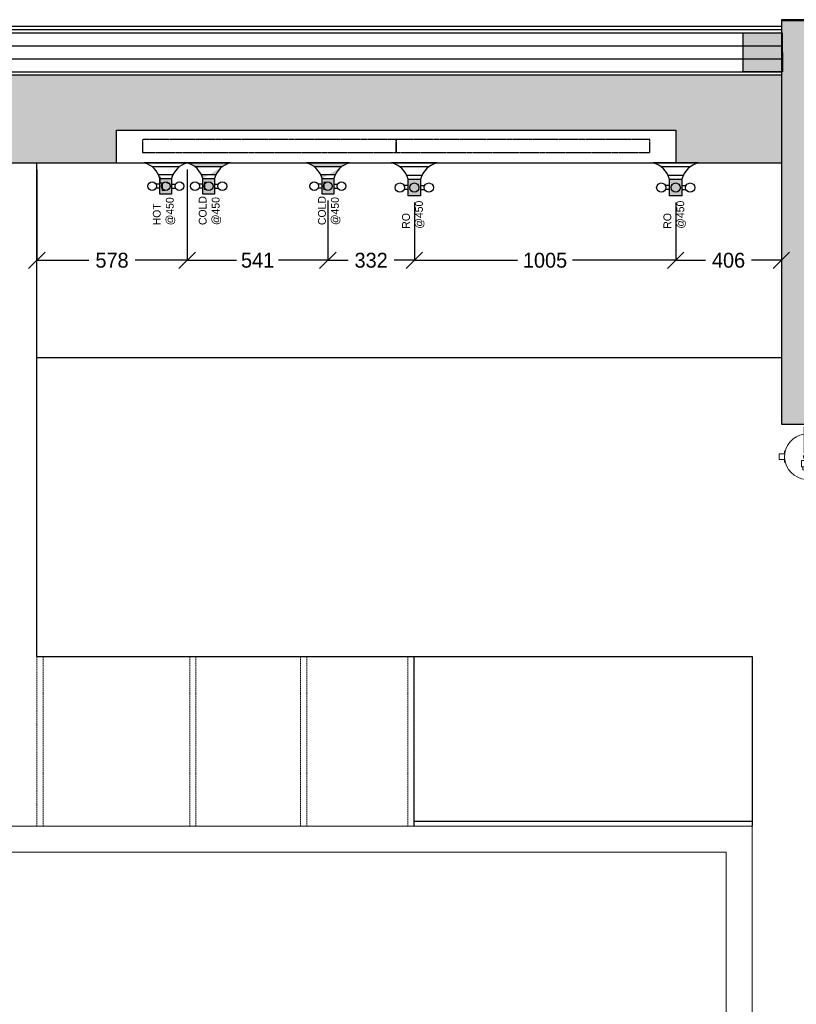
# Model space of a CAD drawing. Header units: inches. Extents: x 1703 to 137267, y -37098 to 14102.
# Tile 91 of 142: x 93585 to 96571, y -14688 to -10904. Entities that reach past the tile are written whole.
import ezdxf

# ---------------------------------------------------------------- set-up
doc = ezdxf.new("R2010")
doc.units = ezdxf.units.IN
doc.header["$MEASUREMENT"] = 0
for name, pattern in [('DASHED2', [0.375, 0.25, -0.125]), ('HIDDEN', [0.375, 0.25, -0.125]), ('LEVEL-F-OVERALL LAYOUT$0$HIDDEN', [0.375, 0.25, -0.125]), ('LEVEL-F-OVERALL LAYOUT$0$Hidden 2mm', [3, 2, -1])]:
    doc.linetypes.add(name, pattern=pattern)
for name, color, linetype, lineweight in [('CKD Dimensions', 7, 'Continuous', 0), ('CKD Equipments', 252, 'Continuous', 0), ('LEVEL-F-OVERALL LAYOUT$0$A-DETL', 251, 'Continuous', 15), ('LEVEL-F-OVERALL LAYOUT$0$A-WALL', 251, 'Continuous', 13), ('LEVEL-F-OVERALL LAYOUT$0$A-WALL-FULL-EXTR', 251, 'Continuous', 35), ('LEVEL-F-OVERALL LAYOUT$0$I-FLOR-OVHD', 251, 'LEVEL-F-OVERALL LAYOUT$0$HIDDEN', 18)]:
    doc.layers.add(name, color=color, linetype=linetype, lineweight=lineweight)
for name, color, linetype in [('CKD Plumbing', 6, 'Continuous'), ('CT_PARTITION WALL', 180, 'Continuous'), ('dispaly screen', 1, 'Continuous'), ('elevation line', 1, 'Continuous'), ('EQUIPMENT', 1, 'Continuous'), ('kitchen equip1', 8, 'Continuous'), ('LEVEL-F-OVERALL LAYOUT$0$NEW PILASTERS', 251, 'Continuous'), ('LEVEL-F-OVERALL LAYOUT$0$S-Section-Steel', 251, 'Continuous')]:
    doc.layers.add(name, color=color, linetype=linetype)
doc.layers.add('GCEA-F-FIRE EXT 4.5KG CO2 TYPE', color=1, linetype='Continuous', lineweight=0, true_color=0xff0000)
doc.styles.add('CKD_Dimension Text', font='GOTHIC.TTF')
doc.dimstyles.new('CKD-Dimensions', dxfattribs={"dimscale": 0.05, "dimtxt": 1143, "dimasz": 1270, "dimexe": 0, "dimexo": 508, "dimgap": 508, "dimtad": 0, "dimdec": 0, "dimzin": 4, "dimdsep": 46, "dimtxsty": 'CKD_Dimension Text', "dimblk": 'OBLIQUE', "dimcen": 304.8, "dimclrd": 150, "dimclre": 150, "dimclrt": 7, "dimazin": 2, "dimtfac": 1, "dimtdec": 0, "dimtofl": 0, "dimtmove": 1, "dimatfit": 2, "dimfxl": 25.4, "dimtfillclr": 7, "dimtolj": 1, "dimtzin": 0, "dimlwd": -1, "dimlwe": -1, "dimarcsym": 0})

# ---------------------------------------------------------------- blocks, each defined once
blk = doc.blocks.new('LEVEL-F-OVERALL LAYOUT$0$SHS150x5')
at = {"layer": 'LEVEL-F-OVERALL LAYOUT$0$S-Section-Steel'}
h = blk.add_hatch(color=256, dxfattribs=at)
h.dxf.hatch_style = 1
h.paths.add_polyline_path([(322740.3463087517, -171646.3055414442), (322890.3463087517, -171646.3055414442), (322890.3463087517, -171796.3055414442), (322740.3463087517, -171796.3055414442)])
blk.add_lwpolyline([(322740.3463087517, -171646.3055414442), (322890.3463087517, -171646.3055414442), (322890.3463087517, -171796.3055414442), (322740.3463087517, -171796.3055414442)], close=True, dxfattribs=at)
blk = doc.blocks.new('LEVEL-F-OVERALL LAYOUT$0$150x150')
blk.add_blockref('LEVEL-F-OVERALL LAYOUT$0$SHS150x5', (-322815.3463087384, 171721.3055414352))
blk = doc.blocks.new('G$C05251FD8')
at = {"layer": 'CKD Plumbing'}
h = blk.add_hatch(color=54, dxfattribs=at)
h.dxf.hatch_style = 1
h.paths.add_polyline_path([(189.8059406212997, 63.50403320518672), (126.3019406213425, 63.50403320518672), (126.3019406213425, 111.1320332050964), (189.8059406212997, 111.1320332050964)])
at = {"layer": 'CKD Plumbing', "color": 54}
for p, q in [((253.3099406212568, 3.320511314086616e-05, 83.88463124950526), (253.3099406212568, 174.6360332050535, 83.88463124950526)), ((150.1159406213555, 111.1320332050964, 83.88463124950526), (150.1159406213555, 127.0080332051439, 83.88463124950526)), ((165.9919406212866, 111.1320332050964, 83.88463124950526), (165.9919406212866, 127.0080332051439, 83.88463124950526)), ((205.6819406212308, 117.8507564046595, 83.88463124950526), (205.6819406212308, 57.28699160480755, 83.88463124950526)), ((237.4339406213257, 31.19954840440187, 83.88463124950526), (237.4339406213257, 143.4682700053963, 83.88463124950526)), ((150.1159406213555, 63.50403320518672, 83.88463124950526), (150.1159406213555, 47.62803320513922, 83.88463124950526)), ((165.9919406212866, 63.50403320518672, 83.88463124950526), (165.9919406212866, 47.62803320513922, 83.88463124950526))]:
    blk.add_line(p, q, dxfattribs=at)
at = {"layer": 'CKD Plumbing', "color": 54, "elevation": 83.88463124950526}
blk.add_lwpolyline([(189.8059406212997, 63.50403320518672), (126.3019406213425, 63.50403320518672), (126.3019406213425, 111.1320332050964), (189.8059406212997, 111.1320332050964)], close=True, dxfattribs=at)
at = {"layer": 'CKD Plumbing', "color": 54}
for centre in [(158.0539406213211, 142.8840332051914, 83.88463124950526), (158.0539406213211, 87.31803320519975, 83.88463124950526), (158.0539406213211, 31.75203320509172, 83.88463124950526)]:
    blk.add_circle(centre, 17.74990778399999, dxfattribs=at)
for centre, start, end in [((165.9919406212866, 198.4500332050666, 83.88463124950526), 285.2550999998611, 344.744899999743), ((165.9919406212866, -23.8139667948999, 83.88463124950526), 15.2550999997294, 74.7449000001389)]:
    blk.add_arc(centre, 90.50710737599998, start, end, dxfattribs=at)
at = {"layer": 'CKD Plumbing', "color": 7, "insert": (0, 134.5841901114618), "char_height": 30, "width": 251, "attachment_point": 1}
blk.add_mtext('RO\\P@450', dxfattribs=at)
blk = doc.blocks.new('G$CC311305C')
at = {"layer": 'CKD Dimensions'}
blk.add_blockref('G$C05251FD8', (0, 0), dxfattribs=at)
blk = doc.blocks.new('G$C978481E4')
at = {"layer": 'CKD Plumbing'}
h = blk.add_hatch(color=1, dxfattribs=at)
h.dxf.hatch_style = 1
h.paths.add_polyline_path([(180.3019406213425, 225.000094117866), (120.3019406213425, 225.000094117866), (120.3019406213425, 270.000094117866), (180.3019406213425, 270.000094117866)])
h = blk.add_hatch(color=5, dxfattribs=at)
h.dxf.hatch_style = 1
h.paths.add_polyline_path([(180.3019406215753, 60.00003137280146), (120.3019406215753, 60.00003137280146), (120.3019406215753, 105.0000313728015), (180.3019406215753, 105.0000313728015)])
edge = h.paths.add_edge_path()
edge.add_arc((157.8019804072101, -22.49992884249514), 85.51310803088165, 15.25509999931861, 74.74490000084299)
edge.add_line((240.3019406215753, 165.0000313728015), (240.3019406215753, 3.137280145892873e-05))
edge.add_line((195.3019406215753, 54.12603137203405), (195.3019406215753, 111.3480313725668))
edge.add_arc((157.8019725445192, 187.5000235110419), 85.51312401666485, 285.25508075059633, 344.7448807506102, ccw=False)
edge.add_line((225.3019406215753, 135.5520313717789), (225.3019406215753, 29.47803137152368))
at = {"layer": 'CKD Plumbing', "color": 1}
for p, q in [((240.3019406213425, 165.000094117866), (240.3019406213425, 330.000094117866)), ((142.8019406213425, 270.000094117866), (142.8019406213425, 285.000094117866)), ((157.8019406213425, 270.000094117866), (157.8019406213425, 285.000094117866)), ((195.3019406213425, 276.3480941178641), (195.3019406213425, 219.1260941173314)), ((225.3019406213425, 194.4780941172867), (225.3019406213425, 300.5520941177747)), ((142.8019406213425, 225.000094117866), (142.8019406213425, 210.000094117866)), ((157.8019406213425, 225.000094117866), (157.8019406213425, 210.000094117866))]:
    blk.add_line(p, q, dxfattribs=at)
at = {"layer": 'CKD Plumbing', "color": 5}
for p, q in [((240.3019406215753, 3.137280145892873e-05), (240.3019406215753, 165.0000313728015)), ((142.8019406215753, 105.0000313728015), (142.8019406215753, 120.0000313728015)), ((157.8019406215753, 105.0000313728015), (157.8019406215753, 120.0000313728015)), ((225.3019406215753, 29.47803137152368), (225.3019406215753, 135.5520313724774)), ((195.3019406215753, 111.3480313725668), (195.3019406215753, 54.12603137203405)), ((142.8019406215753, 60.00003137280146), (142.8019406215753, 45.00003137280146)), ((157.8019406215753, 60.00003137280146), (157.8019406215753, 45.00003137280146))]:
    blk.add_line(p, q, dxfattribs=at)
at = {"layer": 'CKD Plumbing', "color": 1}
blk.add_lwpolyline([(180.3019406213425, 225.000094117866), (120.3019406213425, 225.000094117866), (120.3019406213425, 270.000094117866), (180.3019406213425, 270.000094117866)], close=True, dxfattribs=at)
at = {"layer": 'CKD Plumbing', "color": 5}
blk.add_lwpolyline([(180.3019406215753, 60.00003137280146), (120.3019406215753, 60.00003137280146), (120.3019406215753, 105.0000313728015), (180.3019406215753, 105.0000313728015)], close=True, dxfattribs=at)
at = {"layer": 'CKD Plumbing', "color": 1}
for centre in [(150.3019406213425, 300.000094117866), (150.3019406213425, 247.500094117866), (150.3019406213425, 195.000094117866)]:
    blk.add_circle(centre, 16.77051, dxfattribs=at)
at = {"layer": 'CKD Plumbing', "color": 5}
for centre in [(150.3019406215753, 135.0000313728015), (150.3019406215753, 82.50003137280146), (150.3019406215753, 30.00003137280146)]:
    blk.add_circle(centre, 16.77051, dxfattribs=at)
at = {"layer": 'CKD Plumbing', "color": 1}
for centre, start, end in [((157.8019406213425, 352.500094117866), 285.2550999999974, 344.7448999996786), ((157.8019406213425, 142.500094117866), 15.25509999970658, 74.74490000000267)]:
    blk.add_arc(centre, 85.51313999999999, start, end, dxfattribs=at)
at = {"layer": 'CKD Plumbing', "color": 5}
for centre, start, end in [((157.8019406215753, 187.5000313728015), 285.2550999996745, 344.7448999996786), ((157.8019406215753, -22.49996862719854), 15.25509999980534, 74.74490000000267)]:
    blk.add_arc(centre, 85.51314, start, end, dxfattribs=at)
at = {"layer": 'kitchen equip1', "ltscale": 700}
for p, q in [((186.0705251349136, 270.0975535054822, -5.889800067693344), (163.7190672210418, 269.9418828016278, -5.889800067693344)), ((163.7190672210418, 269.9418828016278, -5.889800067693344), (163.7756747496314, 261.8140799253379, -5.889800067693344)), ((163.7756747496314, 261.8140799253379, -5.889800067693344), (135.3283646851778, 261.6159535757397, -5.889800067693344)), ((135.3283646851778, 261.6159535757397, -5.889800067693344), (135.4132759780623, 249.4242492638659, -5.889800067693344)), ((164.9119411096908, 244.5495747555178, -5.889800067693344), (159.9240515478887, 231.3065153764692, -5.889800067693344)), ((164.9149012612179, 98.24204705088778, -5.889800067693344), (136.4675911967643, 98.04392070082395, -5.889800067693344)), ((164.9715087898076, 90.11424417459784, -5.889800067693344), (164.9149012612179, 98.24204705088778, -5.889800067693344))]:
    blk.add_line(p, q, dxfattribs=at)
at = {"layer": 'CKD Plumbing', "color": 7, "char_height": 30, "width": 251, "attachment_point": 1}
for s, insert in [('HOT\\P@450', (0, 297.0841901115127)), ('COLD\\P@450', (1, 120.5841901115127))]:
    blk.add_mtext(s, dxfattribs=dict(at, insert=insert))
blk = doc.blocks.new('G$C0C3C389A')
at = {"layer": 'CKD Dimensions'}
blk.add_blockref('G$C978481E4', (0, 0), dxfattribs=at)
blk = doc.blocks.new('G$C4B30AC26')
at = {"layer": 'CKD Plumbing'}
h = blk.add_hatch(color=5, dxfattribs=at)
h.dxf.hatch_style = 1
h.paths.add_polyline_path([(179.3019406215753, 60.00003137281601), (119.3019406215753, 60.00003137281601), (119.3019406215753, 105.000031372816), (179.3019406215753, 105.000031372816)])
edge = h.paths.add_edge_path()
edge.add_arc((156.8019804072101, -22.49992884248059), 85.51310803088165, 15.25509999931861, 74.74490000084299)
edge.add_line((239.3019406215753, 165.000031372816), (239.3019406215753, 3.137281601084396e-05))
edge.add_line((194.3019406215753, 54.1260313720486), (194.3019406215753, 111.3480313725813))
edge.add_arc((156.8019725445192, 187.5000235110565), 85.51312401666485, 285.25508075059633, 344.7448807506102, ccw=False)
edge.add_line((224.3019406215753, 135.5520313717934), (224.3019406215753, 29.47803137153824))
at = {"layer": 'CKD Plumbing', "color": 5}
for p, q in [((239.3019406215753, 3.137281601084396e-05), (239.3019406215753, 165.000031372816)), ((141.8019406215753, 105.000031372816), (141.8019406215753, 120.000031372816)), ((156.8019406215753, 105.000031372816), (156.8019406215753, 120.000031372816)), ((224.3019406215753, 29.47803137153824), (224.3019406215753, 135.5520313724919)), ((194.3019406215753, 111.3480313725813), (194.3019406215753, 54.1260313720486)), ((141.8019406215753, 60.00003137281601), (141.8019406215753, 45.00003137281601)), ((156.8019406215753, 60.00003137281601), (156.8019406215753, 45.00003137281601))]:
    blk.add_line(p, q, dxfattribs=at)
blk.add_lwpolyline([(179.3019406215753, 60.00003137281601), (119.3019406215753, 60.00003137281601), (119.3019406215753, 105.000031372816), (179.3019406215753, 105.000031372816)], close=True, dxfattribs=at)
for centre in [(149.3019406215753, 135.000031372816), (149.3019406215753, 82.50003137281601), (149.3019406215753, 30.00003137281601)]:
    blk.add_circle(centre, 16.77051, dxfattribs=at)
for centre, start, end in [((156.8019406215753, 187.500031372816), 285.2550999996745, 344.7448999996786), ((156.8019406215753, -22.49996862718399), 15.25509999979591, 74.74490000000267)]:
    blk.add_arc(centre, 85.51314, start, end, dxfattribs=at)
at = {"layer": 'kitchen equip1', "ltscale": 700}
for p, q in [((163.9149012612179, 98.24204705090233, -5.889800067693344), (135.4675911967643, 98.0439207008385, -5.889800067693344)), ((163.9715087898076, 90.1142441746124, -5.889800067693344), (163.9149012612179, 98.24204705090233, -5.889800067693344))]:
    blk.add_line(p, q, dxfattribs=at)
at = {"layer": 'CKD Plumbing', "color": 7, "insert": (0, 120.5841901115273), "char_height": 30, "width": 251, "attachment_point": 1}
blk.add_mtext('COLD\\P@450', dxfattribs=at)
blk = doc.blocks.new('G$CB76018F8')
at = {"layer": 'CKD Dimensions'}
blk.add_blockref('G$C4B30AC26', (0, 0), dxfattribs=at)
blk = doc.blocks.new('_Oblique')
at = {"color": 0, "linetype": 'ByBlock', "lineweight": -2}
blk.add_line((-0.5, -0.5), (0.5, 0.5), dxfattribs=at)
blk = doc.blocks.new('*D307')
at = {"color": 150}
for p, q in [((93650.73129184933, -11479.3048425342), (93650.73129184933, -11828.77253623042)), ((94228.91325328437, -11479.30484253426), (94228.91325328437, -11828.77253623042)), ((93650.73129184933, -11828.77253623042), (93851.25034870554, -11828.77253623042)), ((94228.91325328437, -11828.77253623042), (94028.39419642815, -11828.77253623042))]:
    blk.add_line(p, q, dxfattribs=at)
at = {"layer": 'Defpoints', "color": 0}
for p in [(93650.73129184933, -11453.9048425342), (94228.91325328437, -11453.90484253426), (94228.91325328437, -11828.77253623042)]:
    blk.add_point(p, dxfattribs=at)
at = {"color": 150, "linetype": 'ByBlock', "xscale": 63.5, "yscale": 63.5, "zscale": 63.5, "rotation": 180}
blk.add_blockref('_Oblique', (93650.73129184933, -11828.77253623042), dxfattribs=at)
at = {"color": 150, "linetype": 'ByBlock', "xscale": 63.5, "yscale": 63.5, "zscale": 63.5}
blk.add_blockref('_Oblique', (94228.91325328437, -11828.77253623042), dxfattribs=at)
at = {"color": 7, "insert": (93939.82227256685, -11828.77253623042), "char_height": 57.15000000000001, "attachment_point": 5, "style": 'CKD_Dimension Text'}
blk.add_mtext('\\A1;578', dxfattribs=at)
blk = doc.blocks.new('*D308')
at = {"color": 150}
for p, q in [((94228.91325328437, -11479.30484253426), (94228.91325328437, -11828.77253623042)), ((94769.85629881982, -11599.3048425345), (94769.85629881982, -11828.77253623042)), ((94228.91325328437, -11828.77253623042), (94418.52479984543, -11828.77253623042)), ((94769.85629881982, -11828.77253623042), (94580.24475225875, -11828.77253623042))]:
    blk.add_line(p, q, dxfattribs=at)
at = {"layer": 'Defpoints', "color": 0}
for p in [(94228.91325328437, -11453.90484253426), (94769.85629881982, -11573.9048425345), (94769.85629881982, -11828.77253623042)]:
    blk.add_point(p, dxfattribs=at)
at = {"color": 150, "linetype": 'ByBlock', "xscale": 63.5, "yscale": 63.5, "zscale": 63.5, "rotation": 180}
blk.add_blockref('_Oblique', (94228.91325328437, -11828.77253623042), dxfattribs=at)
at = {"color": 150, "linetype": 'ByBlock', "xscale": 63.5, "yscale": 63.5, "zscale": 63.5}
blk.add_blockref('_Oblique', (94769.85629881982, -11828.77253623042), dxfattribs=at)
at = {"color": 7, "insert": (94499.38477605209, -11828.77253623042), "char_height": 57.15000000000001, "attachment_point": 5, "style": 'CKD_Dimension Text'}
blk.add_mtext('\\A1;541', dxfattribs=at)
blk = doc.blocks.new('*D309')
at = {"color": 150}
for p, q in [((94769.85629881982, -11599.3048425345), (94769.85629881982, -11828.77253623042)), ((95102.16687106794, -11606.31284253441), (95102.16687106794, -11828.77253623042)), ((94769.85629881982, -11828.77253623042), (94847.32310771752, -11828.77253623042)), ((95102.16687106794, -11828.77253623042), (95024.70006217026, -11828.77253623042))]:
    blk.add_line(p, q, dxfattribs=at)
at = {"layer": 'Defpoints', "color": 0}
for p in [(94769.85629881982, -11573.9048425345), (95102.16687106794, -11580.91284253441), (95102.16687106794, -11828.77253623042)]:
    blk.add_point(p, dxfattribs=at)
at = {"color": 150, "linetype": 'ByBlock', "xscale": 63.5, "yscale": 63.5, "zscale": 63.5, "rotation": 180}
blk.add_blockref('_Oblique', (94769.85629881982, -11828.77253623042), dxfattribs=at)
at = {"color": 150, "linetype": 'ByBlock', "xscale": 63.5, "yscale": 63.5, "zscale": 63.5}
blk.add_blockref('_Oblique', (95102.16687106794, -11828.77253623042), dxfattribs=at)
at = {"color": 7, "insert": (94936.01158494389, -11828.77253623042), "char_height": 57.15000000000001, "attachment_point": 5, "style": 'CKD_Dimension Text'}
blk.add_mtext('\\A1;332', dxfattribs=at)
blk = doc.blocks.new('*D310')
at = {"color": 150}
for p, q in [((95102.16687106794, -11606.31284253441), (95102.16687106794, -11828.77253623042)), ((96107.03672774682, -11606.31284253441), (96107.03672774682, -11828.77253623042)), ((95102.16687106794, -11828.77253623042), (95498.4108918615, -11828.77253623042)), ((96107.03672774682, -11828.77253623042), (95710.79270695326, -11828.77253623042))]:
    blk.add_line(p, q, dxfattribs=at)
at = {"layer": 'Defpoints', "color": 0}
for p in [(95102.16687106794, -11580.91284253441), (96107.03672774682, -11580.91284253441), (96107.03672774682, -11828.77253623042)]:
    blk.add_point(p, dxfattribs=at)
at = {"color": 150, "linetype": 'ByBlock', "xscale": 63.5, "yscale": 63.5, "zscale": 63.5, "rotation": 180}
blk.add_blockref('_Oblique', (95102.16687106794, -11828.77253623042), dxfattribs=at)
at = {"color": 150, "linetype": 'ByBlock', "xscale": 63.5, "yscale": 63.5, "zscale": 63.5}
blk.add_blockref('_Oblique', (96107.03672774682, -11828.77253623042), dxfattribs=at)
at = {"color": 7, "insert": (95604.60179940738, -11828.77253623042), "char_height": 57.15000000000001, "attachment_point": 5, "style": 'CKD_Dimension Text'}
blk.add_mtext('\\A1;1005', dxfattribs=at)
blk = doc.blocks.new('*D311')
at = {"color": 150}
for p, q in [((96107.03672774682, -11606.31284253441), (96107.03672774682, -11828.77253623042)), ((96513.23693631, -11606.31284253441), (96513.23693631, -11828.77253623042)), ((96107.03672774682, -11828.77253623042), (96221.35122699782, -11828.77253623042)), ((96513.23693631, -11828.77253623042), (96398.922437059, -11828.77253623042))]:
    blk.add_line(p, q, dxfattribs=at)
at = {"layer": 'Defpoints', "color": 0}
for p in [(96107.03672774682, -11580.91284253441), (96513.23693631, -11580.91284253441), (96513.23693631, -11828.77253623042)]:
    blk.add_point(p, dxfattribs=at)
at = {"color": 150, "linetype": 'ByBlock', "xscale": 63.5, "yscale": 63.5, "zscale": 63.5, "rotation": 180}
blk.add_blockref('_Oblique', (96107.03672774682, -11828.77253623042), dxfattribs=at)
at = {"color": 150, "linetype": 'ByBlock', "xscale": 63.5, "yscale": 63.5, "zscale": 63.5}
blk.add_blockref('_Oblique', (96513.23693631, -11828.77253623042), dxfattribs=at)
at = {"color": 7, "insert": (96310.13683202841, -11828.77253623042), "char_height": 57.15000000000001, "attachment_point": 5, "style": 'CKD_Dimension Text'}
blk.add_mtext('\\A1;406', dxfattribs=at)
blk = doc.blocks.new('A$C13CA0A9B')
at = {"layer": 'GCEA-F-FIRE EXT 4.5KG CO2 TYPE', "linetype": 'Continuous', "lineweight": 0, "ltscale": 250}
for p, q in [((-12.69949022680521, 114.8702289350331), (12.69949019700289, 114.8702289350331)), ((-12.69949022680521, 14.77724703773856), (-12.69949022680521, 114.8702289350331)), ((12.69949019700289, 114.8702289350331), (12.69949019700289, 14.77724703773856)), ((-88.15265290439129, 11.16605748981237), (-108.2700623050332, 11.16605748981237)), ((-108.2700623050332, 11.16605748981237), (-108.2700623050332, -11.16605748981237)), ((-88.15265290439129, 11.16605748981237), (-108.2700623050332, 11.16605748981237)), ((-108.2700623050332, 11.16605748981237), (-108.2700623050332, -11.16605748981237)), ((-88.15265290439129, 22.33220962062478), (-88.15265290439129, 11.16605748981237)), ((12.69949019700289, 14.77724703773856), (-12.69949022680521, 14.77724703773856)), ((-108.2700623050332, -11.16605748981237), (-88.15265290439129, -11.16605748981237)), ((-88.15265290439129, -11.16605748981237), (-108.2700623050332, -11.16605748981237)), ((-88.15265290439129, -11.16605748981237), (-88.15265290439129, -22.33220963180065)), ((-21.87141220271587, -14.77724703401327), (21.87141216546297, -14.77724703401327)), ((-21.87141220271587, -38.74313761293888), (-21.87141220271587, -14.77724703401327)), ((-9.17174731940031, -38.74313761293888), (-9.17174731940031, -14.77724703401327)), ((9.171747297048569, -38.74313761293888), (9.171747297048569, -14.77724703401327)), ((21.87141216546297, -14.77724703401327), (21.87141216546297, -38.74313761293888)), ((21.87141216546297, -38.74313761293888), (-21.87141220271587, -38.74313761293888)), ((-17.63801591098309, -38.74313761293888), (17.63801588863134, -38.74313761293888)), ((-17.63801591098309, -51.43101772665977), (-17.63801591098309, -38.74313761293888)), ((17.63801588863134, -51.43101772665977), (-17.63801591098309, -51.43101772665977)), ((-5.644179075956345, -51.43101772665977), (5.644179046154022, -51.43101772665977)), ((-5.644179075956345, -95.1337578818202), (-5.644179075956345, -51.43101772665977)), ((5.644179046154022, -51.43101772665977), (5.644179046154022, -95.1337578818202)), ((17.63801588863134, -38.74313761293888), (17.63801588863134, -51.43101772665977)), ((5.644179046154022, -95.1337578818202), (-5.644179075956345, -95.1337578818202))]:
    blk.add_line(p, q, dxfattribs=at)
at = {"layer": 'GCEA-F-FIRE EXT 4.5KG CO2 TYPE', "linetype": 'Continuous'}
for p, q in [((64.24931935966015, 59.53725438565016, -9.664337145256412e-05), (59.53725436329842, 64.24931937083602, -9.664337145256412e-05)), ((12.35100113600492, -14.77724703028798, -9.664337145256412e-05), (9.165308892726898, -11.59155478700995, -9.664337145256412e-05)), ((6.073638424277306, -87.38289658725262, -9.664337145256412e-05), (5.644179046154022, -86.95343721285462, -9.664337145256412e-05))]:
    blk.add_line(p, q, dxfattribs=at)
at = {"layer": 'GCEA-F-FIRE EXT 4.5KG CO2 TYPE', "linetype": 'Continuous', "lineweight": 0, "ltscale": 250}
blk.add_circle((0, 0), 14.77724702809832, dxfattribs=at)
for start, end in [(98.33622190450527, 266.3055353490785), (273.6944646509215, 81.66377809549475)]:
    blk.add_arc((0, 0), 87.59371952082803, start, end, dxfattribs=at)

msp = doc.modelspace()

# ---------------------------------------------------------------- hatches: boundary and pattern name
at = {"layer": 'EQUIPMENT'}
h = msp.add_hatch(color=253, dxfattribs=at)
h.dxf.hatch_style = 1
h.paths.add_polyline_path([(101613.2367546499, -12258.55683622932), (96713.23618442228, -12258.5568362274), (96713.23618442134, -11108.45683622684), (101413.1334013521, -11108.45683622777), (101413.1334964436, -11508.55613817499), (101613.2362795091, -11508.55601140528), (101613.2360577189, -10908.45683622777), (96513.23618442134, -10908.45683622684), (96513.23019159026, -12458.5568362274), (101613.2308885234, -12458.5568362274)])
h = msp.add_hatch(color=253, dxfattribs=at)
h.dxf.hatch_style = 1
h.paths.add_polyline_path([(86537.6115466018, -11116.34232783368), (85210.60439231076, -11116.34232783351), (85150.71556544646, -11076.85292241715), (85095.66749143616, -11160.33770874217), (87408.97190958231, -12685.68092888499), (87463.99314631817, -12602.17844663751), (87385.13998315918, -12550.1843654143), (87356.49592323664, -12550.1843654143), (87356.49592323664, -12531.29708786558), (86537.6115466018, -11991.34232783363)])
h.paths.add_polyline_path([(86438.49035337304, -11191.34232783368), (86437.61154660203, -11191.99044029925), (86437.61154660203, -11925.40447684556), (85324.34786267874, -11191.34232783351)], flags=16)
h.paths.add_polyline_path([(89256.4959232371, -11191.3423278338), (93550.73129184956, -11191.34232783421), (93550.73129184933, -11453.9048425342), (93957.03672774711, -11453.9048425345), (93957.03672774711, -11328.90484253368), (96107.03672774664, -11328.90484253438), (96107.03672774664, -11453.90484253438), (96513.23693631, -11453.90484253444), (96513.23693631, -11116.34232783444), (87437.6115466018, -11116.3423278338), (87437.6115466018, -11191.3423278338), (89156.4959232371, -11191.3423278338), (89156.49592323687, -13075.78082046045, -0.1214611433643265), (89134.44158805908, -13362.2017095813, -0.003201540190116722), (89131.98821931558, -13369.48312127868), (89127.18399206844, -13392.61702833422), (89206.84533879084, -13427.11608940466, 0.09501035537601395), (89256.49592323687, -13168.18436541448)])
h.paths.add_polyline_path([(87589.22033227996, -12684.75056191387), (87534.1990955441, -12768.25304416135), (87878.23188574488, -12995.10087271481, 0.3631993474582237), (88266.52637345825, -13805.30104248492), (88304.09578278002, -13718.41644010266), (88278.13077704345, -13700.18950311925), (88278.39104243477, -13699.8399637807, -0.2791405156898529), (87956.49592323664, -13168.18436541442, -0.09187344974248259), (87996.3360331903, -12953.19390613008)])
h.paths.add_polyline_path([(88344.79445824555, -13732.75949926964), (88366.17540645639, -13737.19939236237, -0.03100015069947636), (88297.28068615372, -13709.30122974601), (88308.04056216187, -13716.85467028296), (88269.25989786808, -13806.53808063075, 0.0142882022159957), (88306.19019724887, -13821.90222775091)])
h.paths.add_polyline_path([(88993.06662525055, -13715.36442914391, -0.0007858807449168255), (88902.10722426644, -13658.64621775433, -0.2331541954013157), (88377.80967341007, -13740.95938592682), (88377.41748978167, -13743.15470038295), (88346.35636487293, -13736.70422479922), (88308.99698389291, -13822.97003647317, 0.2646345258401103)])
h.paths.add_polyline_path([(89188.43507651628, -13469.27057657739), (89108.89620363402, -13434.87760880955), (89090.66927243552, -13460.8426063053), (89087.82465134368, -13458.7245144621), (89106.19113633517, -13432.5614566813, 0.009157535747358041), (89115.28685311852, -13412.55587782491, 0.009157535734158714), (89123.64384588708, -13392.23062451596), (89130.14317005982, -13360.93218767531), (89133.63446969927, -13361.55589356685), (89131.98821931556, -13369.48312127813, 0.003201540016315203), (89134.44158805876, -13362.20170958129, 0.1214611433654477), (89156.49592323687, -13075.78082046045), (89156.49592323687, -13168.18436541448, -0.2439077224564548), (88902.10722426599, -13658.64621775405, 0.0007858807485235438), (88993.06662525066, -13715.36442914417, 0.1136695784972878)])
h.paths.add_polyline_path([(89122.93256736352, -13394.04611525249, -0.008345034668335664), (89115.28685311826, -13412.55587782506, -0.00834503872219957), (89107.02766432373, -13430.80017679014), (89189.72041753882, -13466.55785588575, 0.01428832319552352), (89205.72921271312, -13429.90202977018)])

# ---------------------------------------------------------------- linework, layer by layer
msp.add_lwpolyline([(96713.23618442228, -12258.5568362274), (96713.23618442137, -11108.47020791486), (101413.1334013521, -11108.47020791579), (101413.1334964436, -11508.55613817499), (101613.2362795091, -11508.55601140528), (101613.2360577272, -10908.47020791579), (96513.23618442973, -10908.47020791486), (96513.23618442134, -12458.5568362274), (101613.2368813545, -12458.5568362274), (101613.2367546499, -12258.55683622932)])
at = {"layer": 'CKD Equipments', "color": 7}
for p, q in [((93550.7312918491, -14003.90484253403), (96400.7312918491, -14003.90484253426)), ((96400.7312918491, -14003.90484253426), (96400.7312918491, -17003.90484253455)), ((93450.7312918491, -14103.90484253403), (96300.7312918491, -14103.90484253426)), ((96300.7312918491, -14103.90484253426), (96300.7312918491, -17003.90484253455))]:
    msp.add_line(p, q, dxfattribs=at)
at = {"layer": 'CT_PARTITION WALL', "linetype": 'DASHED2', "lineweight": 0, "ltscale": 20}
for p, q in [((93675.4124433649, -13351.90484253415), (93675.4124433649, -14003.90484253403)), ((94262.37927066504, -13351.90484253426), (94262.37927066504, -14003.90484253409)), ((94688.5550112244, -13351.90484253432), (94688.5550112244, -14003.90484253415)), ((94688.5550112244, -13351.90484253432), (94688.5550112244, -14003.90484253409)), ((95101.6248177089, -13351.90484253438), (95101.6248177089, -14003.90484253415))]:
    msp.add_line(p, q, dxfattribs=at)
for points in [[(93651.41244336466, -12684.80084134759), (93651.41244336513, -14003.90484253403)], [(94238.37927066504, -13351.90484253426), (94238.37927066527, -14003.90484253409)], [(94664.5550112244, -13351.90484253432), (94664.55501122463, -14003.90484253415)], [(94664.5550112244, -13351.90484253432), (94664.55501122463, -14003.90484253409)], [(95077.6248177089, -13351.90484253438), (95077.62481770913, -14003.90484253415)]]:
    msp.add_lwpolyline(points, dxfattribs=at)
at = {"layer": 'dispaly screen', "linetype": 'HIDDEN', "ltscale": 5}
for points in [[(95032.03672774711, -11413.88763773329), (95032.03672774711, -11363.88763773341), (94057.03672774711, -11363.88763773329), (94057.03672774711, -11413.88763773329), (95032.03672774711, -11413.88763773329)], [(96007.03672774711, -11413.88763773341), (96007.03672774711, -11363.88763773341), (95032.03672774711, -11363.88763773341), (95032.03672774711, -11413.88763773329), (96007.03672774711, -11413.88763773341)]]:
    msp.add_lwpolyline(points, dxfattribs=at)
at = {"layer": 'elevation line', "ltscale": 0.25}
for p, q in [((93650.73129184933, -12203.9048425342), (93650.73129184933, -11453.9048425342)), ((93957.03672774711, -11453.9048425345), (96107.03672774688, -11453.9048425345)), ((93650.73129184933, -13351.90484253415), (93650.73129184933, -12203.9048425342)), ((93650.73129184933, -13351.90484253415), (96400.73129184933, -13351.90484253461)), ((95100.73129184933, -13351.90484253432), (95100.7312918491, -14003.90484253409)), ((96400.73129184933, -13351.90484253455), (96400.7312918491, -14003.90484253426)), ((95100.7312918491, -13983.90484253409), (96400.7312918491, -13983.9048425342))]:
    msp.add_line(p, q, dxfattribs=at)
msp.add_lwpolyline([(96513.23693631, -12203.90484253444), (93650.73129184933, -12203.9048425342)], dxfattribs=at)
at = {"layer": 'LEVEL-F-OVERALL LAYOUT$0$A-DETL', "linetype": 'LEVEL-F-OVERALL LAYOUT$0$Hidden 2mm', "lineweight": 15}
for p, q in [((96513.23693631, -10953.84240165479), (87437.6115466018, -10953.8471256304)), ((87437.6115466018, -11103.84712563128), (95286.86236479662, -11103.84317858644)), ((95436.86236479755, -11103.84308355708), (96513.23693631, -11103.84240165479))]:
    msp.add_line(p, q, dxfattribs=at)
for centre, radius, start, end in [((106575.5859615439, 15425.87523429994), 33871.84338320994, 239.3435834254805, 257.164265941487), ((106575.5859615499, 15425.87523431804), 34021.84338322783, 239.2986812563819, 254.9662543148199)]:
    msp.add_arc(centre, radius, start, end, dxfattribs=at)
at = {"layer": 'LEVEL-F-OVERALL LAYOUT$0$A-WALL', "color": 3, "lineweight": 25}
for p, q in [((96513.23693631, -10903.80484253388), (96513.23693631, -12203.90484253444)), ((101613.2368096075, -10903.80484253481), (96513.23693631, -10903.80484253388))]:
    msp.add_line(p, q, dxfattribs=at)
for points in [[(87437.6115466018, -10928.84965604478), (96513.23693631, -10928.84965604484)], [(93550.73129184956, -11191.34232783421), (93550.73129184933, -11453.9048425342), (93957.03672774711, -11453.9048425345), (93957.03672774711, -11328.90484253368), (96107.03672774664, -11328.90484253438), (96107.03672774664, -11453.90484253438), (96513.34216364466, -11453.90484253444)]]:
    msp.add_lwpolyline(points, dxfattribs=at)
at = {"layer": 'LEVEL-F-OVERALL LAYOUT$0$A-WALL-FULL-EXTR', "color": 2, "lineweight": -2}
msp.add_line((96513.23693631, -11191.34232783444), (96513.34216364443, -11191.34232783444), dxfattribs=at)
for points in [[(87437.6115466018, -10941.34965604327), (96513.23693631, -10941.34965604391)], [(87437.6115466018, -10953.84965604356), (96513.23693631, -10953.84965604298)], [(87437.6115466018, -11003.84965604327), (96513.23693631, -11003.84965604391)], [(87437.6115466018, -11053.8423278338), (96513.34216364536, -11053.84232783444)], [(87437.6115466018, -11103.84232783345), (96513.34216364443, -11103.84232783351)], [(87437.6115466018, -11116.3423278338), (96513.34216364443, -11116.34232783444)]]:
    msp.add_lwpolyline(points, dxfattribs=at)
at = {"layer": 'LEVEL-F-OVERALL LAYOUT$0$I-FLOR-OVHD', "ltscale": 0.25}
msp.add_lwpolyline([(102610.7949001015, -18884.68622622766, -0.01953063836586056), (99941.99937137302, -18464.83290384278, -0.08950747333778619), (88364.30346810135, -13895.81753888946)], format="xyb", dxfattribs=at)
msp.add_arc((106575.5859615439, 15425.87523429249), 34066.84338320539, 238.969018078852, 252.0484106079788, dxfattribs=at)

# ---------------------------------------------------------------- block references
at = {"layer": 'CKD Dimensions', "ltscale": 0.25, "rotation": 90}
for name, p in [('G$C0C3C389A', (94393.91328465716, -11694.20678315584)), ('G$CB76018F8', (94852.35633019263, -11693.20678315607)), ('G$CC311305C', (95189.48490427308, -11707.21478315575, -83.88463124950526)), ('G$CC311305C', (96194.35476095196, -11707.21478315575, -83.88463124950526))]:
    msp.add_blockref(name, p, dxfattribs=at)
at = {"layer": 'GCEA-F-FIRE EXT 4.5KG CO2 TYPE'}
msp.add_blockref('A$C13CA0A9B', (96613.04765695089, -12583.24500911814), dxfattribs=at)
at = {"layer": 'LEVEL-F-OVERALL LAYOUT$0$NEW PILASTERS', "rotation": 0.04019583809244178}
msp.add_blockref('LEVEL-F-OVERALL LAYOUT$0$150x150', (96441.92879400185, -11028.78989653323), dxfattribs=at)

# ---------------------------------------------------------------- dimensions: what is measured, and where the dimension line sits
for base, p1, p2, picture, middle in [((94228.91325328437, -11828.77253623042), (93650.73129184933, -11453.9048425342), (94228.91325328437, -11453.90484253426), '*D307', (93939.82227256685, -11828.77253623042)), ((94769.85629881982, -11828.77253623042), (94228.91325328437, -11453.90484253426), (94769.85629881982, -11573.9048425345), '*D308', (94499.38477605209, -11828.77253623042)), ((95102.16687106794, -11828.77253623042), (94769.85629881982, -11573.9048425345), (95102.16687106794, -11580.91284253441), '*D309', (94936.01158494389, -11828.77253623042)), ((96107.03672774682, -11828.77253623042), (95102.16687106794, -11580.91284253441), (96107.03672774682, -11580.91284253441), '*D310', (95604.60179940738, -11828.77253623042)), ((96513.23693631, -11828.77253623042), (96107.03672774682, -11580.91284253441), (96513.23693631, -11580.91284253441), '*D311', (96310.13683202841, -11828.77253623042))]:
    dim = msp.add_linear_dim(base=base, p1=p1, p2=p2, dimstyle='CKD-Dimensions', override={"dimpost": '\\X'})
    dim.commit()
    dim.dimension.update_dxf_attribs({"geometry": picture, "text_midpoint": middle})

doc.saveas('drawing.dxf')
